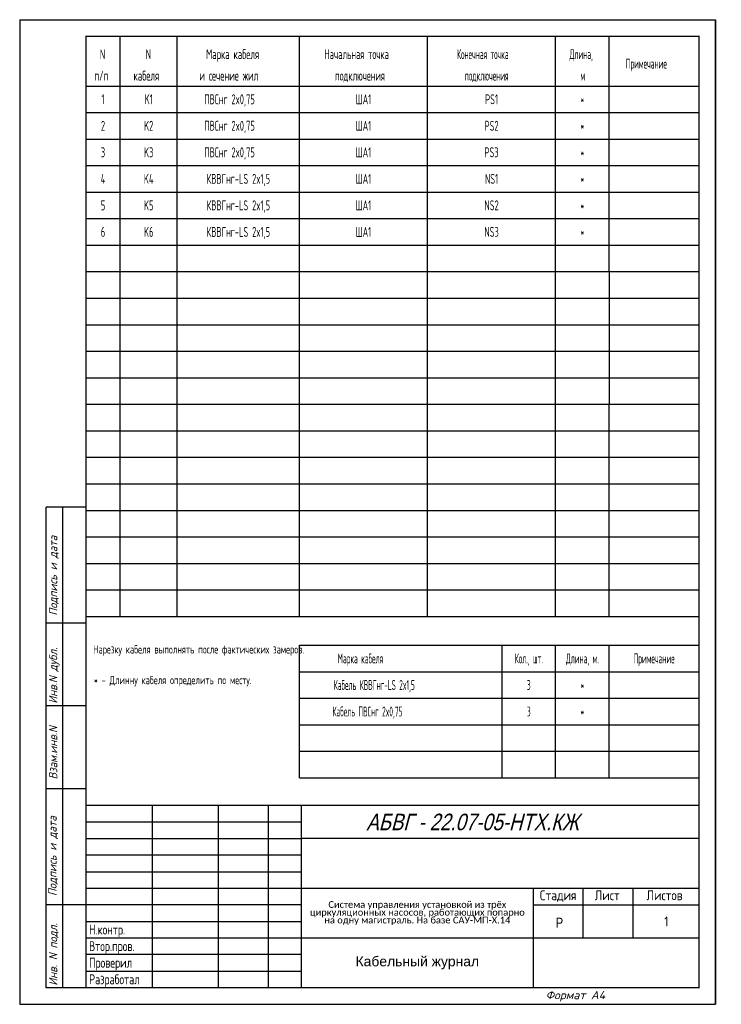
# Model space of a CAD drawing. Header units: millimetres. Extents: x 2335 to 2547, y 1069 to 1366.
import ezdxf
from ezdxf.enums import TextEntityAlignment as Align

# ---------------------------------------------------------------- set-up
doc = ezdxf.new("R2010")
doc.units = ezdxf.units.MM
for name, color, linetype in [('_FORMAT OSNOVNAJA', 1, 'Continuous'), ('_TABLITSA OSNOVNAJA', 3, 'Continuous'), ('_TABLITSA TONKAJA', 2, 'Continuous'), ('Текст', 7, 'Continuous'), ('Форматка', 4, 'Continuous')]:
    doc.layers.add(name, color=color, linetype=linetype)
doc.layers.add('Слой1', color=10, linetype='Continuous', lineweight=200, plot=False)
doc.styles.add('35', font='romans.shx', dxfattribs={"width": 0.7, "oblique": 15, "height": 3.5})
doc.styles.add('5', font='romans.shx', dxfattribs={"width": 0.65, "oblique": 15, "height": 5})
doc.styles.add('Arial', font='arial.ttf')
doc.styles.add('Gost_ptb', font='gost_ptb.shx', dxfattribs={"width": 0.9, "oblique": 15})
doc.styles.add('Romans8', font='romans8.shx', dxfattribs={"width": 0.8, "height": 3})

msp = doc.modelspace()

# ---------------------------------------------------------------- linework, layer by layer
for p, q in [((2365.35, 1250.22), (2365.35, 1290.22)), ((2382.61, 1250.22), (2382.61, 1290.22)), ((2419.45, 1250.22), (2419.45, 1290.22)), ((2458.11, 1250.22), (2458.11, 1290.22)), ((2496.78, 1250.22), (2496.78, 1290.22)), ((2512.95, 1290.22), (2512.95, 1250.22))]:
    msp.add_line(p, q)
at = {"color": 7, "const_width": 0.35}
msp.add_lwpolyline([(2540.05, 1074.22), (2355.04, 1074.22), (2355.04, 1361.22), (2540.05, 1361.22)], close=True, dxfattribs=at)
at = {"layer": '_FORMAT OSNOVNAJA', "color": 7}
for p, q in [((2355.05, 1129.22), (2355.05, 1074.22)), ((2540.05, 1129.22), (2355.05, 1129.22))]:
    msp.add_line(p, q, dxfattribs=at)
at = {"layer": '_TABLITSA OSNOVNAJA', "color": 7}
for p, q in [((2375.05, 1129.22), (2375.05, 1074.22)), ((2395.05, 1074.22), (2395.05, 1129.22)), ((2410.05, 1129.22), (2410.05, 1074.22)), ((2420.05, 1074.22), (2420.05, 1129.22)), ((2540.05, 1119.22), (2420.05, 1119.22)), ((2420.05, 1104.22), (2540.05, 1104.22)), ((2490.05, 1104.22), (2490.05, 1074.22)), ((2505.05, 1089.22), (2505.05, 1104.22)), ((2520.05, 1104.22), (2520.05, 1089.22)), ((2490.05, 1099.22), (2540.05, 1099.22)), ((2540.05, 1089.22), (2420.05, 1089.22))]:
    msp.add_line(p, q, dxfattribs=at)
at = {"layer": '_TABLITSA TONKAJA', "color": 7}
for p, q in [((2355.05, 1124.22), (2420.05, 1124.22)), ((2355.05, 1119.22), (2420.05, 1119.22)), ((2420.05, 1114.22), (2355.05, 1114.22)), ((2420.05, 1114.22), (2355.05, 1114.22)), ((2355.05, 1109.22), (2420.05, 1109.22)), ((2355.05, 1109.22), (2420.05, 1109.22)), ((2355.05, 1104.22), (2420.05, 1104.22)), ((2355.05, 1104.22), (2420.05, 1104.22)), ((2420.05, 1099.22), (2355.05, 1099.22)), ((2420.05, 1099.22), (2355.05, 1099.22)), ((2355.05, 1094.22), (2420.05, 1094.22)), ((2355.05, 1094.22), (2420.05, 1094.22)), ((2420.05, 1089.22), (2355.05, 1089.22)), ((2420.05, 1089.22), (2355.05, 1089.22)), ((2420.05, 1084.22), (2355.05, 1084.22)), ((2420.05, 1084.22), (2355.05, 1084.22)), ((2355.05, 1079.22), (2420.05, 1079.22)), ((2355.05, 1079.22), (2420.05, 1079.22))]:
    msp.add_line(p, q, dxfattribs=at)
at = {"layer": 'Слой1', "color": 7, "lineweight": -3}
for p, q in [((2335.05, 1366.22), (2335.05, 1069.22)), ((2335.05, 1366.22), (2335.05, 1069.22)), ((2545.05, 1069.22), (2545.05, 1366.22)), ((2545.05, 1366.22), (2545.05, 1069.22)), ((2545.05, 1366.22), (2545.05, 1069.22))]:
    msp.add_line(p, q, dxfattribs=at)
at = {"layer": 'Слой1', "color": 7, "linetype": 'ByBlock', "lineweight": -3, "ltscale": 0.4}
for p, q in [((2335.05, 1366.22), (2545.05, 1366.22)), ((2335.05, 1069.22), (2545.05, 1069.22))]:
    msp.add_line(p, q, dxfattribs=at)
at = {"layer": 'Форматка', "color": 7, "lineweight": -3}
for p, q in [((2365.35, 1346.22), (2365.35, 1361.22)), ((2382.61, 1346.22), (2382.61, 1361.22)), ((2419.45, 1346.22), (2419.45, 1361.22)), ((2458.11, 1346.22), (2458.11, 1361.22)), ((2496.78, 1346.22), (2496.78, 1361.22)), ((2512.95, 1346.22), (2512.95, 1361.22)), ((2355.05, 1346.22), (2540.05, 1346.22)), ((2355.05, 1346.22), (2540.05, 1346.22)), ((2365.35, 1290.22), (2365.35, 1346.22)), ((2382.61, 1290.22), (2382.61, 1346.22)), ((2419.45, 1290.22), (2419.45, 1346.22)), ((2458.11, 1290.22), (2458.11, 1346.22)), ((2496.78, 1290.22), (2496.78, 1346.22)), ((2512.95, 1290.22), (2512.95, 1346.22)), ((2355.05, 1338.22), (2540.05, 1338.22)), ((2355.05, 1330.22), (2540.05, 1330.22)), ((2355.05, 1322.22), (2540.05, 1322.22)), ((2355.05, 1314.22), (2540.05, 1314.22)), ((2355.05, 1306.22), (2540.05, 1306.22)), ((2355.05, 1298.22), (2540.05, 1298.22)), ((2355.05, 1290.22), (2496.78, 1290.22)), ((2496.78, 1290.22), (2540.05, 1290.22)), ((2355.05, 1282.22), (2540.05, 1282.22)), ((2355.05, 1274.22), (2540.05, 1274.22)), ((2355.05, 1266.22), (2540.05, 1266.22)), ((2355.05, 1258.22), (2540.05, 1258.22)), ((2355.05, 1250.22), (2540.05, 1250.22)), ((2365.35, 1186.22), (2365.35, 1250.22)), ((2382.61, 1186.22), (2382.61, 1250.22)), ((2419.45, 1186.22), (2419.45, 1250.22)), ((2458.11, 1186.22), (2458.11, 1250.22)), ((2496.78, 1186.22), (2496.78, 1250.22)), ((2512.95, 1186.22), (2512.95, 1250.22)), ((2355.05, 1242.22), (2540.05, 1242.22)), ((2355.05, 1234.22), (2496.78, 1234.22)), ((2496.78, 1234.22), (2540.05, 1234.22)), ((2355.05, 1226.22), (2540.05, 1226.22)), ((2355.04, 1219.22), (2343.04, 1219.22)), ((2343.04, 1074.22), (2343.04, 1219.22)), ((2348.04, 1074.22), (2348.04, 1219.22)), ((2355.05, 1218.22), (2540.05, 1218.22)), ((2355.05, 1210.22), (2540.05, 1210.22)), ((2355.05, 1202.22), (2540.05, 1202.22)), ((2355.05, 1194.22), (2496.78, 1194.22)), ((2496.78, 1194.22), (2540.05, 1194.22)), ((2355.05, 1186.22), (2496.78, 1186.22)), ((2496.78, 1186.22), (2540.05, 1186.22)), ((2355.04, 1184.22), (2343.04, 1184.22)), ((2419.45, 1137.54), (2419.45, 1177.54)), ((2419.45, 1177.54), (2540.05, 1177.54)), ((2480.61, 1137.54), (2480.61, 1177.54)), ((2496.78, 1137.54), (2496.78, 1177.54)), ((2512.95, 1137.54), (2512.95, 1177.54)), ((2419.45, 1169.54), (2540.05, 1169.54)), ((2419.45, 1161.54), (2540.05, 1161.54)), ((2355.04, 1159.22), (2343.04, 1159.22)), ((2419.45, 1153.54), (2540.05, 1153.54)), ((2419.45, 1145.54), (2540.05, 1145.54)), ((2419.45, 1137.54), (2540.05, 1137.54)), ((2355.04, 1134.22), (2343.04, 1134.22)), ((2355.04, 1099.22), (2343.04, 1099.22)), ((2355.04, 1074.22), (2343.04, 1074.22))]:
    msp.add_line(p, q, dxfattribs=at)

# ---------------------------------------------------------------- texts
at = {"color": 7, "linetype": 'Continuous', "style": '5', "width": 0.6}
msp.add_text('N', height=3, dxfattribs=at).set_placement((2359.24, 1354.32))
at = {"lineweight": -3, "style": 'Arial', "oblique": 15, "width": 0.8}
msp.add_text('АБВГ - 22.07-05-НТХ.КЖ ', height=5, dxfattribs=at).set_placement((2505.37, 1124.22), align=Align.MIDDLE_RIGHT)
at = {"color": 7, "style": 'Arial', "width": 0.8}
msp.add_text('Р', height=3, dxfattribs=at).set_placement((2496.82, 1092.35))
at = {"char_height": 2.5, "attachment_point": 1, "style": 'Gost_ptb'}
for s, width, insert in [('{\\Q0;Нарезку кабеля выполнять после фактических замеров. }', 62.2349, (2357.22, 1177.54)), ('{\\Q0;* - Длинну кабеля определить по месту.}', 62.0495, (2357.4, 1168.28))]:
    msp.add_mtext_dynamic_manual_height_columns(s, width=width, gutter_width=12.5, heights=[0], dxfattribs=dict(at, insert=insert))
at = {"insert": (2455.05, 1096.72), "char_height": 2.2, "width": 70, "attachment_point": 5, "line_spacing_factor": 0.7, "style": 'Arial'}
msp.add_mtext('{\\fCalibri|b0|i0|c204|p34;\\H0.91667x;Система управления установкой из трёх циркуляционных насосов, работающих попарно \\fCalibri|b0|i0|c0|p34;\\H1.856x; \\H0.53878x;\\P\\fCalibri|b0|i0|c204|p34;на одну магистраль.\\fCalibri|b0|i0|c0|p34; \\fCalibri|b0|i0|c204|p34;На базе САУ-МП-Х.14\\H1.8986x; }', dxfattribs=at)
at = {"color": 7, "insert": (2455.05, 1081.73), "char_height": 3, "width": 72.4067, "attachment_point": 5, "style": 'Arial'}
msp.add_mtext('\\pt26.824;Кабельный журнал', dxfattribs=at)
at = {"layer": 'Текст', "color": 7, "ltscale": 6.666667, "char_height": 3, "style": 'Romans8'}
for s, insert, width, attachment_point in [('Стадия', (2497.55, 1103.62), 15, 2), ('\\pi3.55;Лист', (2505.05, 1103.62), 15, 1), ('\\pi4.1499;Листов', (2520.05, 1103.62), 20, 1)]:
    msp.add_mtext(s, dxfattribs=dict(at, insert=insert, width=width, attachment_point=attachment_point))
at = {"layer": 'Текст', "color": 7, "insert": (2356, 1108.27), "char_height": 3, "width": 21.4279, "attachment_point": 1, "style": 'Romans8'}
msp.add_mtext('{\\W0.7;\\P\\P\\PН.контр.   \\PВтор.пров.\\PПроверил\\PРазработал}', dxfattribs=at)
at = {"layer": 'Текст', "color": 7, "ltscale": 100, "insert": (2530.18, 1094.22), "char_height": 3, "width": 19.7446, "attachment_point": 5, "style": 'Romans8'}
msp.add_mtext('\\A1;1', dxfattribs=at)
at = {"layer": 'Форматка', "color": 7, "lineweight": -3}
for s, style, width, p in [('N', '5', 0.6, (2373.08, 1354.32)), ('Марка кабеля', '5', 0.6, (2391.31, 1354.32)), ('Начальная точка', '5', 0.55, (2426.98, 1354.32)), ('Конечная точка', 'Gost_ptb', 0.55, (2467.02, 1354.32)), ('Длина,', 'Gost_ptb', 0.55, (2500.99, 1354.32)), ('Примечание', 'Gost_ptb', 0.55, (2517.93, 1351.48)), ('п/п', '5', 0.6, (2357.58, 1347.85)), ('кабеля', '5', 0.6, (2369.41, 1347.85)), ('и сечение жил', '5', 0.6, (2389.27, 1347.85)), ('подключения', '5', 0.55, (2430.18, 1347.85)), ('подключения', 'Gost_ptb', 0.55, (2469.37, 1347.85)), ('м', 'Gost_ptb', 0.55, (2504.25, 1347.85))]:
    msp.add_text(s, height=3, dxfattribs=dict(at, style=style, width=width)).set_placement(p)
at = {"layer": 'Форматка', "color": 7, "lineweight": -3, "style": 'Gost_ptb'}
for s, width, p in [('1', 0.7, (2360.2, 1342.22)), ('K1', 0.7, (2373.98, 1342.22)), ('ПВСнг 2x0,75', 0.7, (2398.36, 1342.22)), ('ША1', 0.7, (2438.78, 1342.22)), ('PS1', 0.7, (2477.45, 1342.22)), ('*', 0.55, (2504.86, 1342.22)), ('2', 0.7, (2360.2, 1334.22)), ('K2', 0.7, (2373.98, 1334.22)), ('ПВСнг 2x0,75', 0.7, (2398.36, 1334.22)), ('ША1', 0.7, (2438.78, 1334.22)), ('PS2', 0.7, (2477.45, 1334.22)), ('*', 0.55, (2504.86, 1334.22)), ('3', 0.7, (2360.2, 1326.22)), ('K3', 0.7, (2373.98, 1326.22)), ('ПВСнг 2x0,75', 0.7, (2398.36, 1326.22)), ('ША1', 0.7, (2438.78, 1326.22)), ('PS3', 0.7, (2477.45, 1326.22)), ('*', 0.55, (2504.86, 1326.22)), ('4', 0.7, (2360.2, 1318.22)), ('K4', 0.7, (2373.98, 1318.22)), ('КВВГнг-LS 2x1,5', 0.7, (2401.03, 1318.22)), ('ША1', 0.7, (2438.78, 1318.22)), ('NS1', 0.7, (2477.45, 1318.22)), ('*', 0.55, (2504.86, 1318.22)), ('5', 0.7, (2360.2, 1310.22)), ('K5', 0.7, (2373.98, 1310.22)), ('КВВГнг-LS 2x1,5', 0.7, (2401.03, 1310.22)), ('ША1', 0.7, (2438.78, 1310.22)), ('NS2', 0.7, (2477.45, 1310.22)), ('*', 0.55, (2504.86, 1310.22)), ('*', 0.55, (2504.86, 1302.22)), ('6', 0.7, (2360.2, 1302.22)), ('K6', 0.7, (2373.98, 1302.22)), ('КВВГнг-LS 2x1,5', 0.7, (2401.03, 1302.22)), ('ША1', 0.7, (2438.78, 1302.22)), ('NS3', 0.7, (2477.45, 1302.22)), ('Марка кабеля', 0.55, (2437.87, 1173.54)), ('Кол., шт.', 0.55, (2488.69, 1173.54)), ('Длина, м.', 0.55, (2504.86, 1173.54)), ('Примечание', 0.55, (2526.5, 1173.54)), ('Кабель КВВГнг-LS 2x1,5', 0.55, (2442.05, 1165.54)), ('*', 0.55, (2504.86, 1165.54)), ('3', 0.55, (2488.69, 1165.54)), ('Кабель ПВСнг 2x0,75', 0.55, (2439.98, 1157.54)), ('3', 0.55, (2488.69, 1157.54)), ('*', 0.55, (2504.86, 1157.54))]:
    msp.add_text(s, height=3, dxfattribs=dict(at, width=width)).set_placement(p, align=Align.MIDDLE_CENTER)
at = {"layer": 'Форматка', "color": 7, "lineweight": -3, "style": '35', "oblique": 15, "width": 0.9}
for s, p in [('Подпись и дата', (2346.39, 1186.47)), ('Инв.N дубл.', (2346.39, 1159.93)), ('Взам.инв.N', (2346.39, 1137.05)), ('Подпись и дата', (2346.19, 1101.89)), ('Инв. N подл.', (2346.39, 1074.86))]:
    msp.add_text(s, height=2.5, rotation=90, dxfattribs=at).set_placement(p)
at = {"layer": 'Форматка', "color": 7, "lineweight": -3, "style": '35', "oblique": 15}
msp.add_text('Формат А4', height=2.5, dxfattribs=at).set_placement((2493.77, 1070.76))

doc.saveas('drawing.dxf')
